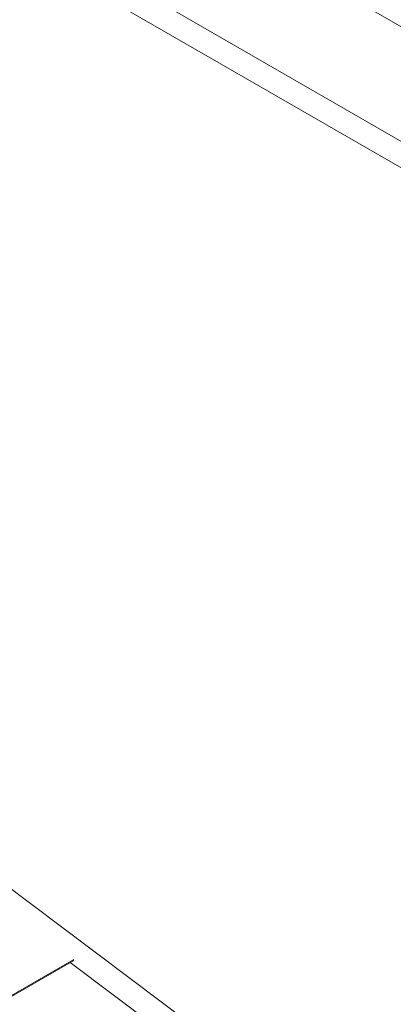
# Model space of a CAD drawing. Header units: metres. Extents: x -15.1 to 0.1, y 4.4 to 14.1.
# Tile 35 of 71: x -8.5 to -8, y 10.3 to 11.7. Entities that reach past the tile are written whole.
import ezdxf

# ---------------------------------------------------------------- set-up
doc = ezdxf.new("R2010")
doc.units = ezdxf.units.M
doc.layers.add('A-ROOF', color=7, linetype='Continuous', lineweight=5)
doc.layers.add('A-ROOF-OTLN', color=7, linetype='Continuous', lineweight=5)

# ---------------------------------------------------------------- blocks, each defined once
blk = doc.blocks.new('RUFO_1_ - RUFO_1_-1923193-ISO_01')
at = {"layer": 'A-ROOF'}
for p, q in [((-5.6649, 10.3486), (-8.5499, 12.0142)), ((-8.6878, 11.9346), (-5.6649, 10.1894)), ((-5.6649, 10.1526), (-8.6878, 11.8979))]:
    blk.add_line(p, q, dxfattribs=at)

msp = doc.modelspace()

# ---------------------------------------------------------------- linework, layer by layer
at = {"layer": 'A-ROOF-OTLN'}
for p, q in [((-8.5513, 10.5083), (-5.6682, 8.3443)), ((-10.0375, 9.4805), (-8.4476, 10.3984)), ((-10.0363, 9.4798), (-8.4478, 10.397)), ((-8.4528, 10.394), (-5.6682, 8.304))]:
    msp.add_line(p, q, dxfattribs=at)

# ---------------------------------------------------------------- block references
at = {"layer": 'A-ROOF'}
msp.add_blockref('RUFO_1_ - RUFO_1_-1923193-ISO_01', (0, 0), dxfattribs=at)

doc.saveas('drawing.dxf')
